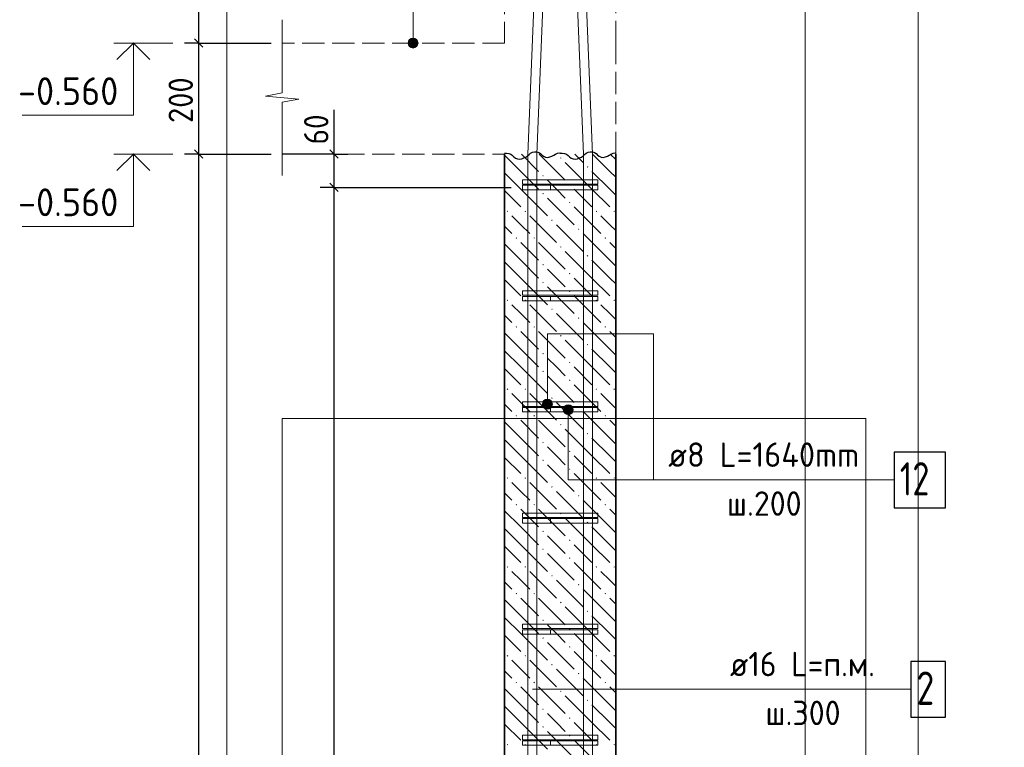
# Model space of a CAD drawing. Header units: millimetres. Extents: x 0 to 42000, y 0 to 29700.
# Tile 5 of 12: x 12169 to 21027, y 12882 to 19430. Entities that reach past the tile are written whole.
import ezdxf

# ---------------------------------------------------------------- set-up
doc = ezdxf.new("R2010")
doc.units = ezdxf.units.MM
doc.linetypes.add('______2', pattern=[270, 200, -70])
for name, color, linetype, lineweight in [('Standard', 7, 'Continuous', 25), ('ЖБ Перекрытие верхний уровень', 7, '______2', 25), ('ЖБ Перекрытие нижний уровень с отделкой', 7, '______2', 25), ('ЖБ Стена верхний уровень', 7, 'Continuous', 35), ('Позиционная метка линия выноска', 7, 'Continuous', 13), ('Примечания', 7, 'Continuous', 13), ('Стена фоновая арматура Х1', 7, 'Continuous', 35)]:
    doc.layers.add(name, color=color, linetype=linetype, lineweight=lineweight)
doc.layers.add('Размерная выноска', color=7, linetype='Continuous')
doc.layers.add('Стена Хомут', color=7, linetype='Continuous', lineweight=25, true_color=0x6e3c1e)
doc.styles.add('ISOCPEUR', font='txt')

msp = doc.modelspace()

# ---------------------------------------------------------------- hatches: boundary and pattern name
at = {"layer": 'ЖБ Стена верхний уровень', "linetype": 'Continuous', "lineweight": 18, "transparency": 33554687}
for points in [[(17031.1, 18185.2), (17037.6, 18191.7), (17044, 18185.2), (17037.6, 18178.7)], [(17271, 18105.2), (17277.6, 18111.7), (17284.1, 18105.2), (17277.6, 18098.7)], [(16871, 18025.2), (16877.6, 18031.7), (16884.1, 18025.2), (16877.6, 18018.7)], [(17111, 17945.2), (17117.6, 17951.7), (17124.1, 17945.2), (17117.6, 17938.7)], [(16871, 17865.2), (16877.6, 17871.7), (16884.1, 17865.2), (16877.6, 17858.7)], [(17111, 17785.2), (17117.6, 17791.7), (17124.1, 17785.2), (17117.6, 17778.7)], [(16551.1, 17705.2), (16557.5, 17711.7), (16564.1, 17705.2), (16557.5, 17698.7)], [(16711, 17705.2), (16717.6, 17711.7), (16724.1, 17705.2), (16717.6, 17698.7)], [(16951.1, 17625.2), (16957.5, 17631.7), (16964.1, 17625.2), (16957.5, 17618.7)], [(17351.1, 17705.2), (17357.5, 17711.7), (17364.1, 17705.2), (17357.5, 17698.7)], [(17511, 17705.2), (17517.6, 17711.7), (17524.1, 17705.2), (17517.6, 17698.7)], [(17191, 17545.2), (17197.6, 17551.7), (17204.1, 17545.2), (17197.6, 17538.7)], [(16631.1, 17465.2), (16637.6, 17471.7), (16644, 17465.2), (16637.6, 17458.7)], [(16791, 17465.2), (16797.6, 17471.7), (16804.1, 17465.2), (16797.6, 17458.7)], [(17431.1, 17465.2), (17437.6, 17471.7), (17444, 17465.2), (17437.6, 17458.7)], [(17031.1, 17385.2), (17037.6, 17391.7), (17044, 17385.2), (17037.6, 17378.7)], [(17271, 17305.2), (17277.6, 17311.7), (17284.1, 17305.2), (17277.6, 17298.7)], [(16871, 17225.2), (16877.6, 17231.7), (16884.1, 17225.2), (16877.6, 17218.7)], [(17111, 17145.2), (17117.6, 17151.7), (17124.1, 17145.2), (17117.6, 17138.7)], [(16871, 17065.2), (16877.6, 17071.7), (16884.1, 17065.2), (16877.6, 17058.7)], [(17111, 16985.2), (17117.6, 16991.7), (17124.1, 16985.2), (17117.6, 16978.7)], [(16551.1, 16905.2), (16557.5, 16911.7), (16564.1, 16905.2), (16557.5, 16898.7)], [(16711, 16905.2), (16717.6, 16911.7), (16724.1, 16905.2), (16717.6, 16898.7)], [(16951.1, 16825.2), (16957.5, 16831.7), (16964.1, 16825.2), (16957.5, 16818.7)], [(17351.1, 16905.2), (17357.5, 16911.7), (17364.1, 16905.2), (17357.5, 16898.7)], [(17511, 16905.2), (17517.6, 16911.7), (17524.1, 16905.2), (17517.6, 16898.7)], [(17191, 16745.2), (17197.6, 16751.7), (17204.1, 16745.2), (17197.6, 16738.7)], [(16631.1, 16665.2), (16637.6, 16671.7), (16644, 16665.2), (16637.6, 16658.7)], [(16791, 16665.2), (16797.6, 16671.7), (16804.1, 16665.2), (16797.6, 16658.7)], [(17431.1, 16665.2), (17437.6, 16671.7), (17444, 16665.2), (17437.6, 16658.7)], [(17031.1, 16585.2), (17037.6, 16591.7), (17044, 16585.2), (17037.6, 16578.7)], [(17271, 16505.2), (17277.6, 16511.7), (17284.1, 16505.2), (17277.6, 16498.7)], [(16871, 16425.2), (16877.6, 16431.7), (16884.1, 16425.2), (16877.6, 16418.7)], [(17111, 16345.2), (17117.6, 16351.7), (17124.1, 16345.2), (17117.6, 16338.7)], [(16871, 16265.2), (16877.6, 16271.7), (16884.1, 16265.2), (16877.6, 16258.7)], [(17111, 16185.2), (17117.6, 16191.7), (17124.1, 16185.2), (17117.6, 16178.7)], [(16551.1, 16105.2), (16557.5, 16111.7), (16564.1, 16105.2), (16557.5, 16098.7)], [(16711, 16105.2), (16717.6, 16111.7), (16724.1, 16105.2), (16717.6, 16098.7)], [(17351.1, 16105.2), (17357.5, 16111.7), (17364.1, 16105.2), (17357.5, 16098.7)], [(17511, 16105.2), (17517.6, 16111.7), (17524.1, 16105.2), (17517.6, 16098.7)], [(16951.1, 16025.2), (16957.5, 16031.7), (16964.1, 16025.2), (16957.5, 16018.7)], [(17191, 15945.2), (17197.6, 15951.7), (17204.1, 15945.2), (17197.6, 15938.7)], [(16631.1, 15865.2), (16637.6, 15871.7), (16644, 15865.2), (16637.6, 15858.7)], [(16791, 15865.2), (16797.6, 15871.7), (16804.1, 15865.2), (16797.6, 15858.7)], [(17431.1, 15865.2), (17437.6, 15871.7), (17444, 15865.2), (17437.6, 15858.7)], [(17031.1, 15785.2), (17037.6, 15791.7), (17044, 15785.2), (17037.6, 15778.7)], [(17271, 15705.2), (17277.6, 15711.7), (17284.1, 15705.2), (17277.6, 15698.7)], [(16871, 15625.2), (16877.6, 15631.7), (16884.1, 15625.2), (16877.6, 15618.7)], [(17111, 15545.2), (17117.6, 15551.7), (17124.1, 15545.2), (17117.6, 15538.7)], [(16871, 15465.2), (16877.6, 15471.7), (16884.1, 15465.2), (16877.6, 15458.7)], [(17111, 15385.2), (17117.6, 15391.7), (17124.1, 15385.2), (17117.6, 15378.7)], [(16551.1, 15305.2), (16557.5, 15311.7), (16564.1, 15305.2), (16557.5, 15298.7)], [(16711, 15305.2), (16717.6, 15311.7), (16724.1, 15305.2), (16717.6, 15298.7)], [(17351.1, 15305.2), (17357.5, 15311.7), (17364.1, 15305.2), (17357.5, 15298.7)], [(17511, 15305.2), (17517.6, 15311.7), (17524.1, 15305.2), (17517.6, 15298.7)], [(16951.1, 15225.2), (16957.5, 15231.7), (16964.1, 15225.2), (16957.5, 15218.7)], [(17191, 15145.2), (17197.6, 15151.7), (17204.1, 15145.2), (17197.6, 15138.7)], [(16631.1, 15065.2), (16637.6, 15071.7), (16644, 15065.2), (16637.6, 15058.7)], [(16791, 15065.2), (16797.6, 15071.7), (16804.1, 15065.2), (16797.6, 15058.7)], [(17431.1, 15065.2), (17437.6, 15071.7), (17444, 15065.2), (17437.6, 15058.7)], [(17031.1, 14985.2), (17037.6, 14991.7), (17044, 14985.2), (17037.6, 14978.7)], [(17271, 14905.2), (17277.6, 14911.7), (17284.1, 14905.2), (17277.6, 14898.7)], [(16871, 14825.2), (16877.6, 14831.7), (16884.1, 14825.2), (16877.6, 14818.7)], [(17111, 14745.2), (17117.6, 14751.7), (17124.1, 14745.2), (17117.6, 14738.7)], [(16871, 14665.2), (16877.6, 14671.7), (16884.1, 14665.2), (16877.6, 14658.7)], [(17111, 14585.2), (17117.6, 14591.7), (17124.1, 14585.2), (17117.6, 14578.7)], [(16551.1, 14505.2), (16557.5, 14511.7), (16564.1, 14505.2), (16557.5, 14498.7)], [(16711, 14505.2), (16717.6, 14511.7), (16724.1, 14505.2), (16717.6, 14498.7)], [(17351.1, 14505.2), (17357.5, 14511.7), (17364.1, 14505.2), (17357.5, 14498.7)], [(17511, 14505.2), (17517.6, 14511.7), (17524.1, 14505.2), (17517.6, 14498.7)], [(16951.1, 14425.2), (16957.5, 14431.7), (16964.1, 14425.2), (16957.5, 14418.7)], [(17191, 14345.2), (17197.6, 14351.7), (17204.1, 14345.2), (17197.6, 14338.7)], [(16631.1, 14265.2), (16637.6, 14271.7), (16644, 14265.2), (16637.6, 14258.7)], [(16791, 14265.2), (16797.6, 14271.7), (16804.1, 14265.2), (16797.6, 14258.7)], [(17431.1, 14265.2), (17437.6, 14271.7), (17444, 14265.2), (17437.6, 14258.7)], [(17031.1, 14185.2), (17037.6, 14191.7), (17044, 14185.2), (17037.6, 14178.7)], [(17271, 14105.2), (17277.6, 14111.7), (17284.1, 14105.2), (17277.6, 14098.7)], [(16871, 14025.2), (16877.6, 14031.7), (16884.1, 14025.2), (16877.6, 14018.7)], [(17111, 13945.2), (17117.6, 13951.7), (17124.1, 13945.2), (17117.6, 13938.7)], [(16871, 13865.2), (16877.6, 13871.7), (16884.1, 13865.2), (16877.6, 13858.7)], [(17111, 13785.2), (17117.6, 13791.7), (17124.1, 13785.2), (17117.6, 13778.7)], [(16551.1, 13705.2), (16557.5, 13711.7), (16564.1, 13705.2), (16557.5, 13698.7)], [(16711, 13705.2), (16717.6, 13711.7), (16724.1, 13705.2), (16717.6, 13698.7)], [(17351.1, 13705.2), (17357.5, 13711.7), (17364.1, 13705.2), (17357.5, 13698.7)], [(17511, 13705.2), (17517.6, 13711.7), (17524.1, 13705.2), (17517.6, 13698.7)], [(16951.1, 13625.2), (16957.5, 13631.7), (16964.1, 13625.2), (16957.5, 13618.7)], [(16631.1, 13465.2), (16637.6, 13471.7), (16644, 13465.2), (16637.6, 13458.7)], [(16791, 13465.2), (16797.6, 13471.7), (16804.1, 13465.2), (16797.6, 13458.7)], [(17191, 13545.2), (17197.6, 13551.7), (17204.1, 13545.2), (17197.6, 13538.7)], [(17431.1, 13465.2), (17437.6, 13471.7), (17444, 13465.2), (17437.6, 13458.7)], [(17031.1, 13385.2), (17037.6, 13391.7), (17044, 13385.2), (17037.6, 13378.7)], [(17271, 13305.2), (17277.6, 13311.7), (17284.1, 13305.2), (17277.6, 13298.7)], [(16871, 13225.2), (16877.6, 13231.7), (16884.1, 13225.2), (16877.6, 13218.7)], [(17111, 13145.2), (17117.6, 13151.7), (17124.1, 13145.2), (17117.6, 13138.7)], [(16871, 13065.2), (16877.6, 13071.7), (16884.1, 13065.2), (16877.6, 13058.7)], [(17111, 12985.2), (17117.6, 12991.7), (17124.1, 12985.2), (17117.6, 12978.7)], [(16551.1, 12905.2), (16557.5, 12911.7), (16564.1, 12905.2), (16557.5, 12898.7)], [(16711, 12905.2), (16717.6, 12911.7), (16724.1, 12905.2), (16717.6, 12898.7)], [(17351.1, 12905.2), (17357.5, 12911.7), (17364.1, 12905.2), (17357.5, 12898.7)], [(17511, 12905.2), (17517.6, 12911.7), (17524.1, 12905.2), (17517.6, 12898.7)]]:
    msp.add_hatch(color=7, dxfattribs=at).paths.add_polyline_path(points, flags=16)
at = {"layer": 'Позиционная метка линия выноска', "linetype": 'Continuous', "lineweight": 13, "transparency": 33554687}
for points in [[(15662.8, 19220), (15752.8, 19220), (15746.5, 19242.5)], [(15662.8, 19220), (15746.5, 19242.5), (15669.1, 19242.5)], [(15669.1, 19242.5), (15746.5, 19242.5), (15730.3, 19258.7)], [(15669.1, 19242.5), (15730.3, 19258.7), (15685.3, 19258.7)], [(15685.3, 19258.7), (15730.3, 19258.7), (15707.8, 19265)], [(15669.1, 19197.5), (15752.8, 19220), (15662.8, 19220)], [(15669.1, 19197.5), (15746.5, 19197.5), (15752.8, 19220)], [(15685.3, 19181.3), (15746.5, 19197.5), (15669.1, 19197.5)], [(15685.3, 19181.3), (15730.3, 19181.3), (15746.5, 19197.5)], [(15730.3, 19181.3), (15685.3, 19181.3), (15707.8, 19175)], [(16955.1, 15992.5), (16877.7, 15992.5), (16871.4, 15970)], [(16955.1, 15992.5), (16871.4, 15970), (16961.4, 15970)], [(16961.4, 15970), (16871.4, 15970), (16877.7, 15947.5)], [(16938.9, 16008.7), (16893.9, 16008.7), (16877.7, 15992.5)], [(16938.9, 16008.7), (16877.7, 15992.5), (16955.1, 15992.5)], [(16961.4, 15970), (16877.7, 15947.5), (16955.1, 15947.5)], [(16955.1, 15947.5), (16877.7, 15947.5), (16893.9, 15931.3)], [(16893.9, 16008.7), (16938.9, 16008.7), (16916.4, 16015)], [(16955.1, 15947.5), (16893.9, 15931.3), (16938.9, 15931.3)], [(17066.2, 15942.5), (17143.6, 15942.5), (17127.4, 15958.7)], [(17066.2, 15942.5), (17127.4, 15958.7), (17082.4, 15958.7)], [(17082.4, 15958.7), (17127.4, 15958.7), (17104.9, 15965)], [(16938.9, 15931.3), (16893.9, 15931.3), (16916.4, 15925)], [(17059.9, 15920), (17149.9, 15920), (17143.6, 15942.5)], [(17059.9, 15920), (17143.6, 15942.5), (17066.2, 15942.5)], [(17066.2, 15897.5), (17149.9, 15920), (17059.9, 15920)], [(17066.2, 15897.5), (17143.6, 15897.5), (17149.9, 15920)], [(17082.4, 15881.3), (17143.6, 15897.5), (17066.2, 15897.5)], [(17082.4, 15881.3), (17127.4, 15881.3), (17143.6, 15897.5)], [(17127.4, 15881.3), (17082.4, 15881.3), (17104.9, 15875)]]:
    msp.add_hatch(color=7, dxfattribs=at).paths.add_polyline_path(points)

# ---------------------------------------------------------------- linework, layer by layer
at = {"layer": 'Standard', "color": 7, "linetype": 'Continuous', "lineweight": -3, "transparency": 33554687}
for p, q in [((13778.1, 20220), (13778.1, 19220)), ((13778.1, 19220), (13653.1, 19220)), ((13778.1, 19220), (13903.1, 19220)), ((13778.1, 19220), (14431.4, 19220)), ((13778.1, 19220), (13778.1, 18220)), ((14997.1, 18220), (14997.1, 18295)), ((13778.1, 18220), (13653.1, 18220)), ((13778.1, 18220), (13903.1, 18220)), ((13778.1, 18220), (14431.4, 18220)), ((13778.1, 18220), (13778.1, 5520)), ((14997.1, 18220), (14872.1, 18220)), ((14997.1, 18220), (15122.1, 18220)), ((14997.1, 17920), (14997.1, 18220)), ((14997.1, 17920), (14872.1, 17920)), ((14997.1, 17920), (15122.1, 17920)), ((14997.1, 17920), (16591.4, 17920)), ((14997.1, 5920), (14997.1, 17920))]:
    msp.add_line(p, q, dxfattribs=at)
at = {"layer": 'Standard', "color": 7, "linetype": 'Continuous', "lineweight": 25, "transparency": 33554687}
for p, q in [((13740.6, 19257.5), (13815.6, 19182.5)), ((13740.6, 18257.5), (13815.6, 18182.5)), ((15034.6, 18182.5), (14959.6, 18257.5)), ((15034.6, 17882.5), (14959.6, 17957.5))]:
    msp.add_line(p, q, dxfattribs=at)
at = {"layer": 'Standard', "color": 7, "linetype": 'Continuous', "lineweight": 13, "transparency": 33554687}
for p, q in [((13547.4, 19220), (13017.4, 19220)), ((13547.4, 18220), (13017.4, 18220))]:
    msp.add_line(p, q, dxfattribs=at)
for points in [[(41500, 29200), (20253.7, 29200), (20253.7, 6000), (41500, 6000), (41500, 29200)], [(13191.7, 19220), (13191.7, 18570), (12191.7, 18570)], [(13191.7, 18220), (13191.7, 17570), (12191.7, 17570)]]:
    msp.add_lwpolyline(points, dxfattribs=at)
at = {"layer": 'Standard', "color": 254, "linetype": 'Continuous', "lineweight": 13, "true_color": 0xc4c4ff, "transparency": 33554687}
for points in [[(14031.4, 2020), (19235.3, 2020), (19235.3, 27720), (14031.4, 27720), (14031.4, 2020)], [(14531.4, 2908.5), (19781.4, 2908.5), (19781.4, 15841), (14531.4, 15841), (14531.4, 2908.5)]]:
    msp.add_lwpolyline(points, dxfattribs=at)
at = {"layer": 'Standard', "color": 7, "linetype": 'Continuous', "lineweight": 35, "transparency": 33554687}
for points in [[(13340.2, 19071.5), (13191.7, 19220), (13043.2, 19071.5)], [(13340.2, 18071.5), (13191.7, 18220), (13043.2, 18071.5)]]:
    msp.add_lwpolyline(points, dxfattribs=at)
at = {"layer": 'Standard', "color": 7, "linetype": 'Continuous', "lineweight": -3, "transparency": 33554687}
msp.add_lwpolyline([(14997.1, 18220), (14980.1, 18220), (14980.1, 18220), (14531.4, 18220)], dxfattribs=at)
at = {"layer": 'ЖБ Перекрытие верхний уровень', "color": 7, "linetype": '______2', "lineweight": 18, "transparency": 33554687}
for p, q in [((16531.4, 20220), (16531.4, 19220)), ((17531.4, 19220), (17531.4, 20220))]:
    msp.add_line(p, q, dxfattribs=at)
at = {"layer": 'ЖБ Перекрытие нижний уровень с отделкой', "color": 7, "linetype": '______2', "lineweight": 18, "transparency": 33554687}
for p, q in [((16531.4, 19220), (14531.4, 19220)), ((17531.4, 18220), (17531.4, 19220)), ((14531.4, 18220), (16531.4, 18220))]:
    msp.add_line(p, q, dxfattribs=at)
at = {"layer": 'ЖБ Стена верхний уровень', "color": 7, "linetype": 'Continuous', "lineweight": 35, "transparency": 33554687}
for p, q in [((16531.4, 18220), (16531.4, 5520)), ((17531.4, 5520), (17531.4, 18220))]:
    msp.add_line(p, q, dxfattribs=at)
at = {"layer": 'ЖБ Стена верхний уровень', "color": 9, "linetype": 'Continuous', "lineweight": 18, "true_color": 0xc7c7c7, "transparency": 33554687}
for p, q in [((16677.6, 18065.2), (16531.4, 18211.4)), ((16682.8, 18220), (16837.6, 18065.2)), ((16842.8, 18220), (17077.6, 17985.2)), ((17162.8, 18220), (17237.6, 18145.2)), ((17477.6, 18065.2), (17322.8, 18220)), ((17482.8, 18220), (17531.4, 18171.4)), ((17317.6, 17905.2), (17077.6, 18145.2)), ((16531.4, 18051.4), (16677.6, 17905.2)), ((16677.6, 18065.2), (16837.6, 17905.2)), ((16997.6, 17905.2), (16917.6, 17985.2)), ((17317.6, 18065.2), (17477.6, 17905.2)), ((17477.6, 18065.2), (17531.4, 18011.4)), ((16677.6, 17905.2), (16917.6, 17665.2)), ((17077.6, 17825.2), (16997.6, 17905.2)), ((17157.5, 17905.2), (17317.6, 17745.2)), ((17317.6, 17905.2), (17477.6, 17745.2)), ((17477.6, 17905.2), (17531.4, 17851.4)), ((16531.4, 17891.4), (16677.6, 17745.2)), ((16917.6, 17825.2), (17157.5, 17585.2)), ((17157.5, 17745.2), (17397.6, 17505.2)), ((16677.6, 17585.2), (16597.6, 17665.2)), ((16757.5, 17665.2), (16997.6, 17425.2)), ((17477.6, 17585.2), (17397.6, 17665.2)), ((16531.4, 17571.4), (16597.6, 17505.2)), ((16757.5, 17505.2), (16677.6, 17585.2)), ((16997.6, 17585.2), (17237.6, 17345.2)), ((17531.4, 17531.4), (17477.6, 17585.2)), ((17477.6, 17265.2), (17237.6, 17505.2)), ((16677.6, 17265.2), (16531.4, 17411.4)), ((16677.6, 17425.2), (16837.6, 17265.2)), ((16837.6, 17425.2), (17077.6, 17185.2)), ((17477.6, 17425.2), (17531.4, 17371.4)), ((17317.6, 17105.2), (17077.6, 17345.2)), ((16531.4, 17251.4), (16677.6, 17105.2)), ((16677.6, 17265.2), (16837.6, 17105.2)), ((16997.6, 17105.2), (16917.6, 17185.2)), ((17317.6, 17265.2), (17477.6, 17105.2)), ((17477.6, 17265.2), (17531.4, 17211.4)), ((16677.6, 17105.2), (16917.6, 16865.2)), ((17077.6, 17025.2), (16997.6, 17105.2)), ((17157.5, 17105.2), (17317.6, 16945.2)), ((17317.6, 17105.2), (17477.6, 16945.2)), ((17477.6, 17105.2), (17531.4, 17051.4)), ((16531.4, 17091.4), (16677.6, 16945.2)), ((16917.6, 17025.2), (17157.5, 16785.2)), ((17157.5, 16945.2), (17397.6, 16705.2)), ((16677.6, 16785.2), (16597.6, 16865.2)), ((16757.5, 16865.2), (16997.6, 16625.2)), ((17477.6, 16785.2), (17397.6, 16865.2)), ((16531.4, 16771.4), (16597.6, 16705.2)), ((16757.5, 16705.2), (16677.6, 16785.2)), ((16997.6, 16785.2), (17237.6, 16545.2)), ((17531.4, 16731.4), (17477.6, 16785.2)), ((17477.6, 16465.2), (17237.6, 16705.2)), ((16677.6, 16465.2), (16531.4, 16611.4)), ((16677.6, 16625.2), (16837.6, 16465.2)), ((16837.6, 16625.2), (17077.6, 16385.2)), ((17477.6, 16625.2), (17531.4, 16571.4)), ((17317.6, 16305.2), (17077.6, 16545.2)), ((16531.4, 16451.4), (16677.6, 16305.2)), ((16677.6, 16465.2), (16837.6, 16305.2)), ((17317.6, 16465.2), (17477.6, 16305.2)), ((17477.6, 16465.2), (17531.4, 16411.4)), ((16677.6, 16305.2), (16917.6, 16065.2)), ((16997.6, 16305.2), (16917.6, 16385.2)), ((17077.6, 16225.2), (16997.6, 16305.2)), ((17157.5, 16305.2), (17317.6, 16145.2)), ((17317.6, 16305.2), (17477.6, 16145.2)), ((17477.6, 16305.2), (17531.4, 16251.4)), ((16531.4, 16291.4), (16677.6, 16145.2)), ((16917.6, 16225.2), (17157.5, 15985.2)), ((17157.5, 16145.2), (17397.6, 15905.2)), ((16677.6, 15985.2), (16597.6, 16065.2)), ((16757.5, 16065.2), (16997.6, 15825.2)), ((17477.6, 15985.2), (17397.6, 16065.2)), ((16531.4, 15971.4), (16597.6, 15905.2)), ((16757.5, 15905.2), (16677.6, 15985.2)), ((16997.6, 15985.2), (17237.6, 15745.2)), ((17531.4, 15931.4), (17477.6, 15985.2)), ((17477.6, 15665.2), (17237.6, 15905.2)), ((16677.6, 15665.2), (16531.4, 15811.4)), ((16677.6, 15825.2), (16837.6, 15665.2)), ((16837.6, 15825.2), (17077.6, 15585.2)), ((17477.6, 15825.2), (17531.4, 15771.4)), ((17317.6, 15505.2), (17077.6, 15745.2)), ((16531.4, 15651.4), (16677.6, 15505.2)), ((16677.6, 15665.2), (16837.6, 15505.2)), ((17317.6, 15665.2), (17477.6, 15505.2)), ((17477.6, 15665.2), (17531.4, 15611.4)), ((16677.6, 15505.2), (16917.6, 15265.2)), ((16997.6, 15505.2), (16917.6, 15585.2)), ((17077.6, 15425.2), (16997.6, 15505.2)), ((17157.5, 15505.2), (17317.6, 15345.2)), ((17317.6, 15505.2), (17477.6, 15345.2)), ((17477.6, 15505.2), (17531.4, 15451.4)), ((16531.4, 15491.4), (16677.6, 15345.2)), ((16917.6, 15425.2), (17157.5, 15185.2)), ((17157.5, 15345.2), (17397.6, 15105.2)), ((16677.6, 15185.2), (16597.6, 15265.2)), ((16757.5, 15265.2), (16997.6, 15025.2)), ((17477.6, 15185.2), (17397.6, 15265.2)), ((16531.4, 15171.4), (16597.6, 15105.2)), ((16757.5, 15105.2), (16677.6, 15185.2)), ((16997.6, 15185.2), (17237.6, 14945.2)), ((17531.4, 15131.4), (17477.6, 15185.2)), ((17477.6, 14865.2), (17237.6, 15105.2)), ((16677.6, 14865.2), (16531.4, 15011.4)), ((16677.6, 15025.2), (16837.6, 14865.2)), ((16837.6, 15025.2), (17077.6, 14785.2)), ((17477.6, 15025.2), (17531.4, 14971.4)), ((17317.6, 14705.2), (17077.6, 14945.2)), ((16531.4, 14851.4), (16677.6, 14705.2)), ((16677.6, 14865.2), (16837.6, 14705.2)), ((17317.6, 14865.2), (17477.6, 14705.2)), ((17477.6, 14865.2), (17531.4, 14811.4)), ((16677.6, 14705.2), (16917.6, 14465.2)), ((16997.6, 14705.2), (16917.6, 14785.2)), ((17077.6, 14625.2), (16997.6, 14705.2)), ((17157.5, 14705.2), (17317.6, 14545.2)), ((17317.6, 14705.2), (17477.6, 14545.2)), ((17477.6, 14705.2), (17531.4, 14651.4)), ((16531.4, 14691.4), (16677.6, 14545.2)), ((16917.6, 14625.2), (17157.5, 14385.2)), ((17157.5, 14545.2), (17397.6, 14305.2)), ((16677.6, 14385.2), (16597.6, 14465.2)), ((16757.5, 14465.2), (16997.6, 14225.2)), ((17477.6, 14385.2), (17397.6, 14465.2)), ((16531.4, 14371.4), (16597.6, 14305.2)), ((16757.5, 14305.2), (16677.6, 14385.2)), ((16997.6, 14385.2), (17237.6, 14145.2)), ((17531.4, 14331.4), (17477.6, 14385.2)), ((17477.6, 14065.2), (17237.6, 14305.2)), ((16677.6, 14065.2), (16531.4, 14211.4)), ((16677.6, 14225.2), (16837.6, 14065.2)), ((16837.6, 14225.2), (17077.6, 13985.2)), ((17477.6, 14225.2), (17531.4, 14171.4)), ((17317.6, 13905.2), (17077.6, 14145.2)), ((16531.4, 14051.4), (16677.6, 13905.2)), ((16677.6, 14065.2), (16837.6, 13905.2)), ((17317.6, 14065.2), (17477.6, 13905.2)), ((17477.6, 14065.2), (17531.4, 14011.4)), ((16997.6, 13905.2), (16917.6, 13985.2)), ((16531.4, 13891.4), (16677.6, 13745.2)), ((16677.6, 13905.2), (16917.6, 13665.2)), ((16917.6, 13825.2), (17157.5, 13585.2)), ((17077.6, 13825.2), (16997.6, 13905.2)), ((17157.5, 13905.2), (17317.6, 13745.2)), ((17317.6, 13905.2), (17477.6, 13745.2)), ((17477.6, 13905.2), (17531.4, 13851.4)), ((17157.5, 13745.2), (17397.6, 13505.2)), ((16677.6, 13585.2), (16597.6, 13665.2)), ((16757.5, 13665.2), (16997.6, 13425.2)), ((17477.6, 13585.2), (17397.6, 13665.2)), ((16531.4, 13571.4), (16597.6, 13505.2)), ((16757.5, 13505.2), (16677.6, 13585.2)), ((16997.6, 13585.2), (17237.6, 13345.2)), ((17531.4, 13531.4), (17477.6, 13585.2)), ((17477.6, 13265.2), (17237.6, 13505.2)), ((16677.6, 13265.2), (16531.4, 13411.4)), ((16677.6, 13425.2), (16837.6, 13265.2)), ((16837.6, 13425.2), (17077.6, 13185.2)), ((17477.6, 13425.2), (17531.4, 13371.4)), ((17317.6, 13105.2), (17077.6, 13345.2)), ((16531.4, 13251.4), (16677.6, 13105.2)), ((16677.6, 13265.2), (16837.6, 13105.2)), ((17317.6, 13265.2), (17477.6, 13105.2)), ((17477.6, 13265.2), (17531.4, 13211.4)), ((16997.6, 13105.2), (16917.6, 13185.2)), ((16531.4, 13091.4), (16677.6, 12945.2)), ((16677.6, 13105.2), (16917.6, 12865.2)), ((16917.6, 13025.2), (17157.5, 12785.2)), ((17077.6, 13025.2), (16997.6, 13105.2)), ((17157.5, 13105.2), (17317.6, 12945.2)), ((17317.6, 13105.2), (17477.6, 12945.2)), ((17477.6, 13105.2), (17531.4, 13051.4)), ((17157.5, 12945.2), (17397.6, 12705.2))]:
    msp.add_line(p, q, dxfattribs=at)
at = {"layer": 'Позиционная метка линия выноска', "color": 7, "linetype": 'Continuous', "lineweight": 13, "transparency": 33554687}
for p, q in [((15707.8, 19265), (15707.8, 19265)), ((15662.8, 19220), (15662.8, 19220)), ((15707.8, 19175), (15707.8, 19175)), ((15752.8, 19220), (15752.8, 19220)), ((16871.4, 15970), (16871.4, 15970)), ((16916.4, 16015), (16916.4, 16015)), ((16961.4, 15970), (16961.4, 15970)), ((17104.9, 15965), (17104.9, 15965)), ((16916.4, 15925), (16916.4, 15925)), ((17059.9, 15920), (17059.9, 15920)), ((17104.9, 15875), (17104.9, 15875)), ((17149.9, 15920), (17149.9, 15920)), ((16781.4, 13404.2), (20187.3, 13404.2))]:
    msp.add_line(p, q, dxfattribs=at)
for points in [[(15707.8, 19220), (15707.8, 19738.2), (20497.3, 19738.2)], [(20037.3, 15288.2), (17870.8, 15288.2), (17870.8, 16601.8), (16916.4, 16601.8), (16916.4, 15970)], [(17870.8, 15288.2), (17104.9, 15288.2), (17104.9, 15920)]]:
    msp.add_lwpolyline(points, dxfattribs=at)
for centre in [(15707.8, 19220), (16916.4, 15970), (17104.9, 15920)]:
    msp.add_circle(centre, 45, dxfattribs=at)
at = {"layer": 'Примечания', "color": 7, "linetype": 'Continuous', "lineweight": 13, "transparency": 33554687}
for p, q in [((14531.4, 19429), (14531.4, 18771)), ((14531.4, 18771), (14381.4, 18743)), ((14381.4, 18743), (14681.4, 18715)), ((14681.4, 18715), (14531.4, 18687)), ((14531.4, 18687), (14531.4, 18029)), ((14531.4, 18029), (14531.4, 18029))]:
    msp.add_line(p, q, dxfattribs=at)
at = {"layer": 'Примечания', "color": 7, "linetype": 'Continuous', "lineweight": 25, "transparency": 33554687}
msp.add_line((17531.4, 18228.8), (17531.4, 18228.8), dxfattribs=at)
for points in [[(16531.4, 18228.8), (16549.9, 18229), (16569.9, 18226.1), (16587.9, 18219.5), (16602.4, 18208.6), (16614.9, 18195.6), (16629.4, 18184.7), (16647.9, 18178.1), (16667.4, 18174.3), (16686.9, 18178.6), (16704.9, 18185.7), (16722.4, 18193.7), (16737.4, 18204.4), (16751.4, 18215.9), (16765.4, 18227.3), (16782.4, 18236.3), (16801.4, 18241.1), (16821.4, 18240.4), (16840.9, 18235.1), (16855.4, 18224.4), (16868.4, 18212), (16882.4, 18200.6), (16899.4, 18192), (16919.4, 18190.1), (16938.9, 18194.9), (16956.4, 18202.5), (16973.4, 18211), (16990.9, 18219.3), (17007.9, 18227.3), (17027.4, 18231.2), (17031.4, 18231.5)], [(17031.4, 18228.8), (17049.9, 18229), (17069.9, 18226.1), (17087.9, 18219.5), (17102.4, 18208.6), (17114.9, 18195.6), (17129.4, 18184.7), (17147.9, 18178.1), (17167.4, 18174.3), (17186.9, 18178.6), (17204.9, 18185.7), (17222.4, 18193.7), (17237.4, 18204.4), (17251.4, 18215.9), (17265.4, 18227.3), (17282.4, 18236.3), (17301.4, 18241.1), (17321.4, 18240.4), (17340.9, 18235.1), (17355.4, 18224.4), (17368.4, 18212), (17382.4, 18200.6), (17399.4, 18192), (17419.4, 18190.1), (17438.9, 18194.9), (17456.4, 18202.5), (17473.4, 18211), (17490.9, 18219.3), (17507.9, 18227.3), (17527.4, 18231.2), (17531.4, 18231.5)]]:
    msp.add_lwpolyline(points, dxfattribs=at)
at = {"layer": 'Размерная выноска', "color": 7, "linetype": 'Continuous', "lineweight": -3, "transparency": 33554687}
msp.add_line((14997.1, 18220), (14997.1, 18620), dxfattribs=at)
at = {"layer": 'Стена фоновая арматура Х1', "color": 7, "linetype": 'Continuous', "lineweight": 18, "transparency": 33554687}
for points in [[(16741.4, 5520), (16741.4, 18221.2), (16821.4, 20218.2), (16821.4, 26870), (16901.4, 26870), (16901.4, 20216.6), (16821.4, 18219.6), (16821.4, 5520), (16741.4, 5520)], [(16741.4, 5520), (16741.4, 18221.2), (16821.4, 20218.2), (16821.4, 26870), (16901.4, 26870), (16901.4, 20216.6), (16821.4, 18219.6), (16821.4, 5520), (16741.4, 5520)], [(17241.4, 5520), (17241.4, 18219.6), (17161.4, 20216.6), (17161.4, 26870), (17241.4, 26870), (17241.4, 20218.2), (17321.4, 18221.2), (17321.4, 5520), (17241.4, 5520)], [(17241.4, 5520), (17241.4, 18219.6), (17161.4, 20216.6), (17161.4, 26870), (17241.4, 26870), (17241.4, 20218.2), (17321.4, 18221.2), (17321.4, 5520), (17241.4, 5520)]]:
    msp.add_lwpolyline(points, dxfattribs=at)
at = {"layer": 'Стена фоновая арматура Х1', "color": 7, "linetype": 'Continuous', "lineweight": 25, "transparency": 33554687}
msp.add_lwpolyline([(20187.3, 13154.2), (20497.3, 13154.2), (20497.3, 13654.2), (20187.3, 13654.2), (20187.3, 13154.2)], dxfattribs=at)
at = {"layer": 'Стена Хомут', "color": 36, "linetype": 'Continuous', "lineweight": 13, "true_color": 0x6e3c1e, "transparency": 33554687}
for points in [[(16691.4, 17990), (17371.4, 17990), (17371.4, 17950), (16691.4, 17950), (16691.4, 17990)], [(17371.4, 17900), (16691.4, 17900), (16691.4, 17940), (17371.4, 17940), (17371.4, 17900)], [(17371.4, 17900), (16944.8, 17900), (16944.8, 17940), (17371.4, 17940), (17371.4, 17900)], [(16691.4, 16990), (17371.4, 16990), (17371.4, 16950), (16691.4, 16950), (16691.4, 16990)], [(17371.4, 16900), (16691.4, 16900), (16691.4, 16940), (17371.4, 16940), (17371.4, 16900)], [(17371.4, 16900), (16944.8, 16900), (16944.8, 16940), (17371.4, 16940), (17371.4, 16900)], [(16691.4, 15990), (17371.4, 15990), (17371.4, 15950), (16691.4, 15950), (16691.4, 15990)], [(17371.4, 15900), (16691.4, 15900), (16691.4, 15940), (17371.4, 15940), (17371.4, 15900)], [(17371.4, 15900), (16944.8, 15900), (16944.8, 15940), (17371.4, 15940), (17371.4, 15900)], [(16691.4, 14990), (17371.4, 14990), (17371.4, 14950), (16691.4, 14950), (16691.4, 14990)], [(17371.4, 14900), (16691.4, 14900), (16691.4, 14940), (17371.4, 14940), (17371.4, 14900)], [(17371.4, 14900), (16944.8, 14900), (16944.8, 14940), (17371.4, 14940), (17371.4, 14900)], [(16691.4, 13990), (17371.4, 13990), (17371.4, 13950), (16691.4, 13950), (16691.4, 13990)], [(17371.4, 13900), (16691.4, 13900), (16691.4, 13940), (17371.4, 13940), (17371.4, 13900)], [(17371.4, 13900), (16944.8, 13900), (16944.8, 13940), (17371.4, 13940), (17371.4, 13900)], [(16691.4, 12990), (17371.4, 12990), (17371.4, 12950), (16691.4, 12950), (16691.4, 12990)], [(17371.4, 12900), (16691.4, 12900), (16691.4, 12940), (17371.4, 12940), (17371.4, 12900)], [(17371.4, 12900), (16944.8, 12900), (16944.8, 12940), (17371.4, 12940), (17371.4, 12900)]]:
    msp.add_lwpolyline(points, dxfattribs=at)
at = {"layer": 'Стена Хомут', "color": 7, "linetype": 'Continuous', "lineweight": 25, "transparency": 33554687}
msp.add_lwpolyline([(20037.3, 15038.2), (20497.3, 15038.2), (20497.3, 15538.2), (20037.3, 15538.2), (20037.3, 15038.2)], dxfattribs=at)

# ---------------------------------------------------------------- texts
at = {"layer": 'Standard', "color": 7, "linetype": 'Continuous', "lineweight": 25, "transparency": 33554687, "char_height": 250, "width": 1067.864, "attachment_point": 7, "style": 'ISOCPEUR'}
for insert in [(12154.2, 18661.7), (12154.2, 17661.7)]:
    msp.add_mtext('\\W0.95;-0.560', dxfattribs=dict(at, insert=insert))
at = {"layer": 'Standard', "color": 7, "linetype": 'Continuous', "lineweight": 25, "transparency": 33554687, "char_height": 220, "attachment_point": 7, "rotation": 90, "style": 'ISOCPEUR'}
for s, insert, width in [('\\W0.91;200', (13728.1, 18500), 561.988), ('\\W0.87;60', (14947.1, 18307.5), 403.94)]:
    msp.add_mtext(s, dxfattribs=dict(at, insert=insert, width=width))
at = {"layer": 'Стена фоновая арматура Х1', "color": 7, "linetype": 'Continuous', "lineweight": 13, "transparency": 33554687, "attachment_point": 7, "style": 'ISOCPEUR'}
for s, insert, char_height, width in [('\\W0.94;ø16 L=п.м. ', (18559.3, 13521.5), 220, 1599.147), ('\\W0.78;2', (20237.3, 13264.2), 300, 326.407), ('\\W0.95;ш.300 ', (18878.3, 13081.5), 220, 962.136)]:
    msp.add_mtext(s, dxfattribs=dict(at, insert=insert, char_height=char_height, width=width))
at = {"layer": 'Стена Хомут', "color": 7, "linetype": 'Continuous', "lineweight": 13, "transparency": 33554687, "attachment_point": 7, "style": 'ISOCPEUR'}
for s, insert, char_height, width in [('\\W0.96;ø8 L=1640mm ', (18003.8, 15405.6), 220, 2018.394), ('\\W0.75;12', (20087.3, 15148.2), 300, 472.289), ('\\W0.95;ш.200 ', (18531.8, 14965.6), 220, 962.129)]:
    msp.add_mtext(s, dxfattribs=dict(at, insert=insert, char_height=char_height, width=width))

doc.saveas('drawing.dxf')
